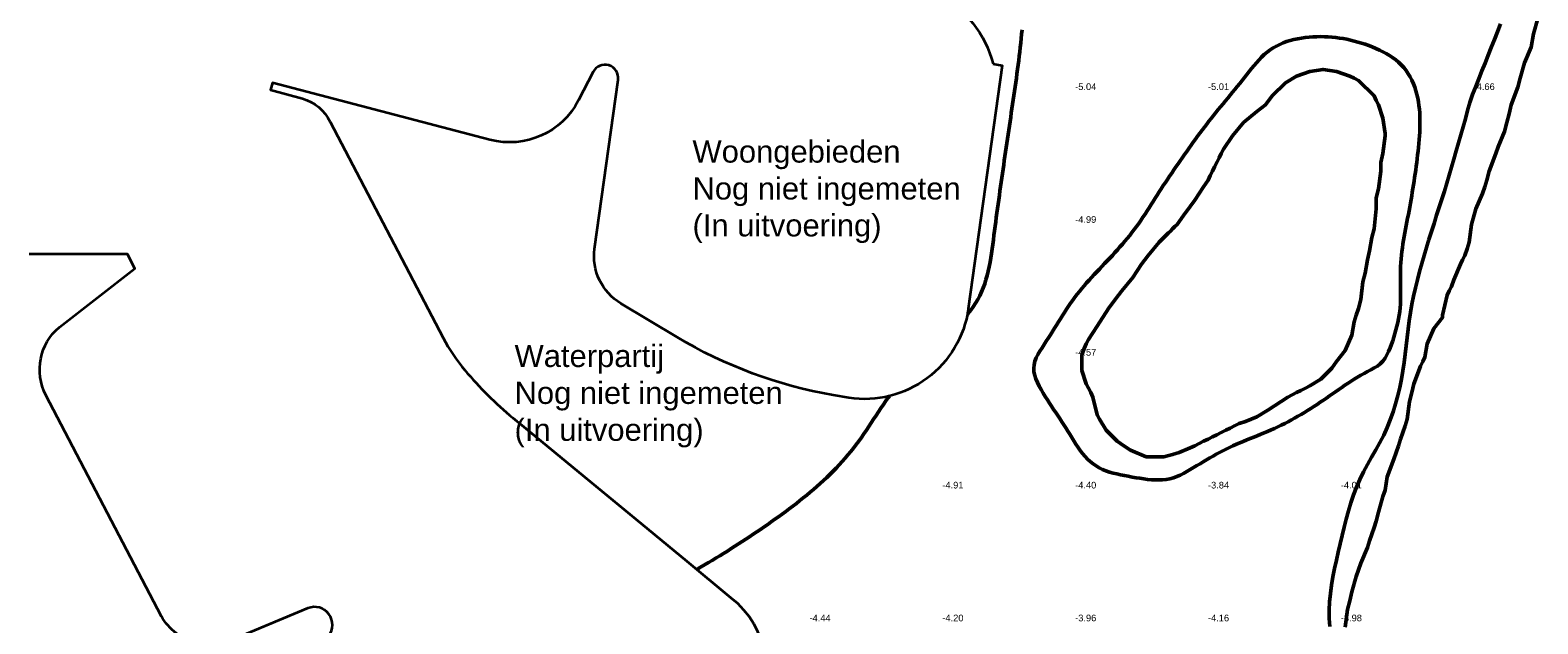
# Model space of a CAD drawing. Header units: metres. Extents: x 239209 to 240490, y 582227 to 583974.
# Tile 38 of 42: x 239844 to 240184, y 583296 to 583430. Entities that reach past the tile are written whole.
import ezdxf

# ---------------------------------------------------------------- set-up
doc = ezdxf.new("R2010")
doc.units = ezdxf.units.M
for name, color, linetype, lineweight in [('05 DO Groen - gw bodem', 143, 'Continuous', 35), ('B-WE-GW-WATERGANG_BODEM-G', 90, 'Continuous', 18), ('B-WE-SURFACE-GRENS-G', 150, 'Continuous', 18), ('TM-SURFACE-TIN-LABELPeiling axel', 7, 'Continuous', 18)]:
    doc.layers.add(name, color=color, linetype=linetype, lineweight=lineweight)
doc.styles.add('arial', font='arial.ttf')
doc.styles.get("Standard").update_dxf_attribs({"font": 'arial.ttf'})

# ---------------------------------------------------------------- blocks, each defined once
blk = doc.blocks.new('*U484')
at = {"layer": 'TM-SURFACE-TIN-LABELPeiling axel', "color": 7, "linetype": 'Continuous', "lineweight": 18, "insert": (240019.99, 583297.09, -4.44), "char_height": 1.5, "attachment_point": 4}
blk.add_mtext('{\\fArial|b0|i0|c0|p34;-4.44}', dxfattribs=at)
blk = doc.blocks.new('*U498')
at = {"layer": 'TM-SURFACE-TIN-LABELPeiling axel', "color": 7, "linetype": 'Continuous', "lineweight": 18, "insert": (240049.99, 583297.09, -4.2), "char_height": 1.5, "attachment_point": 4}
blk.add_mtext('{\\fArial|b0|i0|c0|p34;-4.20}', dxfattribs=at)
blk = doc.blocks.new('*U499')
at = {"layer": 'TM-SURFACE-TIN-LABELPeiling axel', "color": 7, "linetype": 'Continuous', "lineweight": 18, "insert": (240049.99, 583327.09, -4.91), "char_height": 1.5, "attachment_point": 4}
blk.add_mtext('{\\fArial|b0|i0|c0|p34;-4.91}', dxfattribs=at)
blk = doc.blocks.new('*U518')
at = {"layer": 'TM-SURFACE-TIN-LABELPeiling axel', "color": 7, "linetype": 'Continuous', "lineweight": 18, "insert": (240079.99, 583297.09, -3.96), "char_height": 1.5, "attachment_point": 4}
blk.add_mtext('{\\fArial|b0|i0|c0|p34;-3.96}', dxfattribs=at)
blk = doc.blocks.new('*U519')
at = {"layer": 'TM-SURFACE-TIN-LABELPeiling axel', "color": 7, "linetype": 'Continuous', "lineweight": 18, "insert": (240079.99, 583327.09, -4.4), "char_height": 1.5, "attachment_point": 4}
blk.add_mtext('{\\fArial|b0|i0|c0|p34;-4.40}', dxfattribs=at)
blk = doc.blocks.new('*U520')
at = {"layer": 'TM-SURFACE-TIN-LABELPeiling axel', "color": 7, "linetype": 'Continuous', "lineweight": 18, "insert": (240079.99, 583357.09, -4.57), "char_height": 1.5, "attachment_point": 4}
blk.add_mtext('{\\fArial|b0|i0|c0|p34;-4.57}', dxfattribs=at)
blk = doc.blocks.new('*U521')
at = {"layer": 'TM-SURFACE-TIN-LABELPeiling axel', "color": 7, "linetype": 'Continuous', "lineweight": 18, "insert": (240079.99, 583387.09, -4.99), "char_height": 1.5, "attachment_point": 4}
blk.add_mtext('{\\fArial|b0|i0|c0|p34;-4.99}', dxfattribs=at)
blk = doc.blocks.new('*U522')
at = {"layer": 'TM-SURFACE-TIN-LABELPeiling axel', "color": 7, "linetype": 'Continuous', "lineweight": 18, "insert": (240079.99, 583417.09, -5.04), "char_height": 1.5, "attachment_point": 4}
blk.add_mtext('{\\fArial|b0|i0|c0|p34;-5.04}', dxfattribs=at)
blk = doc.blocks.new('*U546')
at = {"layer": 'TM-SURFACE-TIN-LABELPeiling axel', "color": 7, "linetype": 'Continuous', "lineweight": 18, "insert": (240109.99, 583297.09, -4.16), "char_height": 1.5, "attachment_point": 4}
blk.add_mtext('{\\fArial|b0|i0|c0|p34;-4.16}', dxfattribs=at)
blk = doc.blocks.new('*U547')
at = {"layer": 'TM-SURFACE-TIN-LABELPeiling axel', "color": 7, "linetype": 'Continuous', "lineweight": 18, "insert": (240109.99, 583327.09, -3.84), "char_height": 1.5, "attachment_point": 4}
blk.add_mtext('{\\fArial|b0|i0|c0|p34;-3.84}', dxfattribs=at)
blk = doc.blocks.new('*U548')
at = {"layer": 'TM-SURFACE-TIN-LABELPeiling axel', "color": 7, "linetype": 'Continuous', "lineweight": 18, "insert": (240109.99, 583417.09, -5.01), "char_height": 1.5, "attachment_point": 4}
blk.add_mtext('{\\fArial|b0|i0|c0|p34;-5.01}', dxfattribs=at)
blk = doc.blocks.new('*U578')
at = {"layer": 'TM-SURFACE-TIN-LABELPeiling axel', "color": 7, "linetype": 'Continuous', "lineweight": 18, "insert": (240139.99, 583297.09, -3.98), "char_height": 1.5, "attachment_point": 4}
blk.add_mtext('{\\fArial|b0|i0|c0|p34;-3.98}', dxfattribs=at)
blk = doc.blocks.new('*U579')
at = {"layer": 'TM-SURFACE-TIN-LABELPeiling axel', "color": 7, "linetype": 'Continuous', "lineweight": 18, "insert": (240139.99, 583327.09, -4.01), "char_height": 1.5, "attachment_point": 4}
blk.add_mtext('{\\fArial|b0|i0|c0|p34;-4.01}', dxfattribs=at)
blk = doc.blocks.new('*U600')
at = {"layer": 'TM-SURFACE-TIN-LABELPeiling axel', "color": 7, "linetype": 'Continuous', "lineweight": 18, "insert": (240169.99, 583417.09, -4.66), "char_height": 1.5, "attachment_point": 4}
blk.add_mtext('{\\fArial|b0|i0|c0|p34;-4.66}', dxfattribs=at)

msp = doc.modelspace()

# ---------------------------------------------------------------- linework, layer by layer
at = {"layer": '05 DO Groen - gw bodem', "flags": 128}
for points in [[(239858.72, 583468.32), (239861.09, 583474.82, -0.352139), (239875.02, 583483.26), (239933.5, 583475.46), (239965.76, 583464.26), (240005.36, 583461.01), (240049.03, 583437.96, -0.211437), (240061.44, 583422.24, -0.211437)], [(240061.44, 583422.24), (240063.52, 583421.9), (240055.86, 583366.89, -0.416245), (240028.9, 583346.81), (240025.33, 583347.43, -0.092456), (239990.1, 583360.52), (239977.41, 583368.13, -0.298164), (239971.43, 583380.5), (239976.75, 583418.65, 0.843976), (239971.11, 583420.44), (239967.81, 583414.03, -0.351528), (239947.81, 583405.1), (239898.71, 583417.96), (239898.28, 583416.35), (239905.47, 583414.42, -0.216097), (239911.74, 583409.16), (239937.22, 583360.38, 0.055458), (239942.14, 583353.06, 0.043111), (239952.99, 583342.29), (239953.92, 583341.52), (239954.19, 583341.3), (239969.15, 583328.97), (239980.66, 583319.48), (239992.27, 583309.91), (240002.17, 583301.75, -0.404829), (240006.17, 583273.58)], [(239911.32, 583293.06, 0.782275), (239906.69, 583299.29), (239891.38, 583292.9, -0.420683), (239873.61, 583297.47), (239847.53, 583347.45, -0.351272), (239850.56, 583362.79), (239867.59, 583376.03), (239865.91, 583379.25), (239843.7, 583379.26)]]:
    msp.add_lwpolyline(points, format="xyb", dxfattribs=at)
at = {"layer": 'B-WE-GW-WATERGANG_BODEM-G', "lineweight": 50}
for points in [[(240137.5, 583295.14, -3.87), (240137.4, 583297.02, -3.9), (240137.39, 583298.9, -3.91), (240137.47, 583300.78, -3.92), (240137.65, 583302.66, -3.96), (240137.9, 583304.53, -3.91), (240138.23, 583306.4, -3.93), (240138.6, 583308.26, -3.97), (240139.01, 583310.13, -4.02), (240139.43, 583312, -4.07), (240139.86, 583313.86, -4.06), (240140.3, 583315.73, -4.1), (240140.75, 583317.59, -4.1), (240141.22, 583319.44, -4.08), (240141.73, 583321.27, -4.05), (240142.28, 583323.09, -4.08), (240142.88, 583324.89, -4.04), (240143.55, 583326.65, -4), (240144.28, 583328.39, -4.05), (240145.1, 583330.09, -4.12), (240145.99, 583331.75, -4.09), (240146.93, 583333.4, -4), (240147.88, 583335.05, -4.01), (240148.81, 583336.71, -3.97), (240149.68, 583338.4, -3.93), (240150.47, 583340.12, -3.95), (240151.18, 583341.88, -3.97), (240151.82, 583343.68, -3.93), (240152.38, 583345.49, -3.94), (240152.88, 583347.33, -3.94), (240153.31, 583349.18, -3.92), (240153.68, 583351.05, -3.97), (240153.99, 583352.92, -4.05), (240154.27, 583354.8, -4.23), (240154.52, 583356.68, -4.39), (240154.75, 583358.56, -4.39), (240154.97, 583360.45, -4.48), (240155.21, 583362.33, -4.58), (240155.46, 583364.21, -4.62), (240155.74, 583366.08, -4.6), (240156.07, 583367.94, -4.69), (240156.43, 583369.8, -4.68), (240156.84, 583371.64, -4.7), (240157.29, 583373.48, -4.75), (240157.76, 583375.32, -4.79), (240158.27, 583377.14, -4.8), (240158.8, 583378.97, -4.81), (240159.34, 583380.79, -4.82), (240159.91, 583382.6, -4.87), (240160.48, 583384.42, -4.87), (240161.06, 583386.23, -4.86), (240161.64, 583388.04, -4.82), (240162.23, 583389.85, -4.85), (240162.81, 583391.66, -4.85), (240163.38, 583393.48, -4.8), (240163.94, 583395.29, -4.78), (240164.49, 583397.11, -4.75), (240165.03, 583398.93, -4.72), (240165.56, 583400.75, -4.68), (240166.08, 583402.57, -4.71), (240166.6, 583404.4, -4.63), (240167.12, 583406.22, -4.54), (240167.63, 583408.05, -4.5), (240168.13, 583409.87, -4.47), (240168.64, 583411.7, -4.54), (240169.14, 583413.52, -4.6), (240169.75, 583415.32, -4.62), (240170.46, 583417.1, -4.6), (240171.17, 583418.87, -4.53), (240171.88, 583420.64, -4.53), (240172.58, 583422.42, -4.54), (240173.29, 583424.19, -4.54), (240173.98, 583425.97, -4.56), (240174.68, 583427.74, -4.57), (240175.37, 583429.51, -4.59), (240176.05, 583431.29, -4.58)], [(240067.99, 583429.95, -4.72), (240067.9, 583428.95, -4.69), (240067.81, 583427.96, -4.69), (240067.7, 583426.97, -4.68), (240067.59, 583425.97, -4.68), (240067.48, 583424.98, -4.67), (240067.36, 583423.99, -4.67), (240067.24, 583423, -4.67), (240067.11, 583422.01, -4.64), (240066.98, 583421.02, -4.65), (240066.85, 583420.03, -4.67), (240066.71, 583419.04, -4.66), (240066.57, 583418.05, -4.63), (240066.43, 583417.07, -4.69), (240066.29, 583416.08, -4.67), (240066.15, 583415.1, -4.64), (240066, 583414.12, -4.69), (240065.86, 583413.14, -4.73), (240065.72, 583412.16, -4.7), (240065.57, 583411.18, -4.7), (240065.43, 583410.2, -4.71), (240065.28, 583409.22, -4.72), (240065.14, 583408.25, -4.7), (240064.99, 583407.27, -4.69), (240064.85, 583406.29, -4.68), (240064.71, 583405.32, -4.66), (240064.56, 583404.34, -4.68), (240064.42, 583403.36, -4.66), (240064.28, 583402.39, -4.62), (240064.13, 583401.41, -4.64), (240063.99, 583400.43, -4.66), (240063.85, 583399.45, -4.67), (240063.71, 583398.47, -4.69), (240063.57, 583397.49, -4.69), (240063.43, 583396.51, -4.67), (240063.29, 583395.52, -4.69), (240063.15, 583394.54, -4.68), (240063.01, 583393.55, -4.68), (240062.87, 583392.56, -4.69), (240062.73, 583391.57, -4.69), (240062.59, 583390.57, -4.66), (240062.45, 583389.58, -4.65), (240062.32, 583388.58, -4.63), (240062.18, 583387.57, -4.63), (240062.05, 583386.57, -4.64), (240061.91, 583385.56, -4.65), (240061.78, 583384.55, -4.62), (240061.65, 583383.53, -4.61), (240061.52, 583382.51, -4.62), (240061.38, 583381.49, -4.64), (240061.24, 583380.47, -4.62), (240061.1, 583379.45, -4.6), (240060.94, 583378.44, -4.6), (240060.76, 583377.43, -4.58), (240060.57, 583376.43, -4.58), (240060.36, 583375.45, -4.57), (240060.12, 583374.47, -4.55), (240059.85, 583373.51, -4.5), (240059.56, 583372.57, -4.54), (240059.23, 583371.64, -4.56), (240058.86, 583370.74, -4.56), (240058.46, 583369.86, -4.54), (240058.01, 583369, -4.54), (240057.51, 583368.17, -4.57), (240056.97, 583367.37, -4.6), (240056.4, 583366.59, -4.61), (240055.78, 583365.83, -4.64), (240055.66, 583365.7, -4.64)], [(240038.02, 583347.23, -4.53), (240037.83, 583346.96, -4.53), (240037.26, 583346.15, -4.56), (240036.69, 583345.33, -4.54), (240036.13, 583344.5, -4.52), (240035.58, 583343.67, -4.52), (240035.03, 583342.84, -4.56), (240034.48, 583342.01, -4.54), (240033.93, 583341.17, -4.51), (240033.38, 583340.34, -4.56), (240032.83, 583339.51, -4.59), (240032.26, 583338.69, -4.58), (240031.7, 583337.87, -4.56), (240031.12, 583337.06, -4.51), (240030.53, 583336.26, -4.46), (240029.93, 583335.46, -4.44), (240029.31, 583334.68, -4.43), (240028.68, 583333.92, -4.4), (240028.03, 583333.16, -4.43), (240027.37, 583332.41, -4.44), (240026.7, 583331.68, -4.44), (240026.01, 583330.95, -4.46), (240025.31, 583330.24, -4.43), (240024.6, 583329.53, -4.39), (240023.88, 583328.84, -4.45), (240023.15, 583328.15, -4.44), (240022.42, 583327.48, -4.45), (240021.67, 583326.81, -4.45), (240020.91, 583326.15, -4.45), (240020.14, 583325.5, -4.45), (240019.37, 583324.86, -4.48), (240018.59, 583324.22, -4.46), (240017.81, 583323.6, -4.47), (240017.02, 583322.98, -4.5), (240016.22, 583322.37, -4.45), (240015.42, 583321.76, -4.42), (240014.61, 583321.16, -4.42), (240013.8, 583320.57, -4.41), (240012.99, 583319.98, -4.44), (240012.18, 583319.4, -4.4), (240011.36, 583318.82, -4.38), (240010.54, 583318.25, -4.33), (240009.72, 583317.68, -4.3), (240008.91, 583317.12, -4.33), (240008.09, 583316.56, -4.35), (240007.26, 583316.01, -4.37), (240006.44, 583315.46, -4.31), (240005.62, 583314.91, -4.35), (240004.79, 583314.37, -4.28), (240003.96, 583313.83, -4.24), (240003.12, 583313.29, -4.25), (240002.29, 583312.76, -4.27), (240001.44, 583312.22, -4.24), (240000.6, 583311.7, -4.23), (239999.74, 583311.17, -4.22), (239998.89, 583310.65, -4.21), (239998.02, 583310.12, -4.18), (239997.15, 583309.6, -4.15), (239996.27, 583309.09, -4.12), (239995.39, 583308.57, -4.07), (239994.52, 583308.06, -4.06)]]:
    msp.add_polyline3d(points, dxfattribs=at)
msp.add_polyline3d([(240151.46, 583358.92, -4.67), (240151.71, 583359.73, -4.7), (240151.97, 583360.55, -4.75), (240152.21, 583361.37, -4.78), (240152.45, 583362.19, -4.79), (240152.66, 583363.01, -4.82), (240152.87, 583363.84, -4.85), (240153.04, 583364.66, -4.87), (240153.19, 583365.49, -4.87), (240153.32, 583366.33, -4.85), (240153.4, 583367.16, -4.84), (240153.46, 583368, -4.84), (240153.49, 583368.85, -4.85), (240153.5, 583369.7, -4.85), (240153.5, 583370.55, -4.86), (240153.48, 583371.4, -4.79), (240153.47, 583372.25, -4.77), (240153.45, 583373.1, -4.7), (240153.44, 583373.95, -4.67), (240153.44, 583374.8, -4.66), (240153.45, 583375.65, -4.64), (240153.49, 583376.5, -4.62), (240153.55, 583377.35, -4.6), (240153.62, 583378.2, -4.58), (240153.7, 583379.04, -4.58), (240153.8, 583379.88, -4.6), (240153.92, 583380.73, -4.62), (240154.04, 583381.57, -4.59), (240154.17, 583382.41, -4.58), (240154.31, 583383.24, -4.58), (240154.46, 583384.08, -4.61), (240154.61, 583384.92, -4.62), (240154.77, 583385.75, -4.63), (240154.93, 583386.59, -4.65), (240155.09, 583387.42, -4.64), (240155.25, 583388.26, -4.63), (240155.41, 583389.09, -4.62), (240155.57, 583389.92, -4.64), (240155.72, 583390.75, -4.66), (240155.87, 583391.58, -4.65), (240156.01, 583392.42, -4.64), (240156.15, 583393.25, -4.65), (240156.29, 583394.08, -4.64), (240156.42, 583394.91, -4.63), (240156.55, 583395.75, -4.63), (240156.67, 583396.59, -4.65), (240156.79, 583397.43, -4.68), (240156.91, 583398.27, -4.67), (240157.03, 583399.11, -4.66), (240157.14, 583399.96, -4.62), (240157.25, 583400.81, -4.62), (240157.35, 583401.67, -4.61), (240157.45, 583402.53, -4.62), (240157.55, 583403.39, -4.59), (240157.63, 583404.26, -4.59), (240157.71, 583405.13, -4.59), (240157.78, 583406, -4.62), (240157.83, 583406.86, -4.6), (240157.87, 583407.73, -4.6), (240157.88, 583408.59, -4.63), (240157.88, 583409.46, -4.68), (240157.86, 583410.31, -4.71), (240157.81, 583411.17, -4.72), (240157.74, 583412.02, -4.7), (240157.65, 583412.86, -4.72), (240157.52, 583413.7, -4.73), (240157.36, 583414.53, -4.74), (240157.17, 583415.35, -4.75), (240156.94, 583416.16, -4.77), (240156.68, 583416.97, -4.78), (240156.38, 583417.76, -4.74), (240156.03, 583418.54, -4.74), (240155.65, 583419.3, -4.74), (240155.22, 583420.03, -4.75), (240154.74, 583420.73, -4.75), (240154.22, 583421.4, -4.77), (240153.65, 583422.02, -4.8), (240153.04, 583422.6, -4.79), (240152.39, 583423.15, -4.77), (240151.7, 583423.66, -4.75), (240150.99, 583424.14, -4.74), (240150.25, 583424.58, -4.74), (240149.49, 583424.99, -4.79), (240148.71, 583425.38, -4.77), (240147.91, 583425.74, -4.75), (240147.1, 583426.07, -4.78), (240146.29, 583426.38, -4.77), (240145.47, 583426.67, -4.75), (240144.66, 583426.94, -4.74), (240143.83, 583427.18, -4.75), (240143.01, 583427.41, -4.76), (240142.18, 583427.61, -4.77), (240141.36, 583427.79, -4.79), (240140.52, 583427.95, -4.78), (240139.69, 583428.08, -4.75), (240138.85, 583428.19, -4.74), (240138, 583428.28, -4.74), (240137.16, 583428.35, -4.74), (240136.3, 583428.39, -4.75), (240135.45, 583428.4, -4.77), (240134.58, 583428.39, -4.77), (240133.72, 583428.36, -4.8), (240132.85, 583428.3, -4.8), (240131.98, 583428.21, -4.83), (240131.12, 583428.09, -4.81), (240130.26, 583427.94, -4.81), (240129.41, 583427.76, -4.83), (240128.58, 583427.54, -4.87), (240127.76, 583427.29, -4.87), (240126.96, 583426.99, -4.85), (240126.19, 583426.66, -4.84), (240125.44, 583426.28, -4.85), (240124.71, 583425.86, -4.86), (240124.02, 583425.39, -4.86), (240123.36, 583424.88, -4.85), (240122.72, 583424.33, -4.8), (240122.11, 583423.75, -4.79), (240121.52, 583423.15, -4.76), (240120.95, 583422.51, -4.74), (240120.39, 583421.86, -4.7), (240119.84, 583421.2, -4.63), (240119.3, 583420.52, -4.57), (240118.76, 583419.84, -4.52), (240118.23, 583419.16, -4.51), (240117.69, 583418.49, -4.54), (240117.16, 583417.82, -4.54), (240116.62, 583417.15, -4.54), (240116.08, 583416.49, -4.53), (240115.54, 583415.83, -4.55), (240115, 583415.17, -4.61), (240114.46, 583414.52, -4.59), (240113.92, 583413.87, -4.62), (240113.39, 583413.21, -4.55), (240112.85, 583412.56, -4.5), (240112.32, 583411.91, -4.5), (240111.79, 583411.25, -4.5), (240111.26, 583410.6, -4.53), (240110.73, 583409.94, -4.56), (240110.21, 583409.27, -4.54), (240109.7, 583408.61, -4.51), (240109.18, 583407.94, -4.5), (240108.67, 583407.27, -4.47), (240108.16, 583406.59, -4.47), (240107.66, 583405.91, -4.46), (240107.16, 583405.23, -4.45), (240106.66, 583404.54, -4.44), (240106.17, 583403.85, -4.44), (240105.68, 583403.16, -4.4), (240105.18, 583402.47, -4.4), (240104.7, 583401.78, -4.37), (240104.21, 583401.08, -4.35), (240103.73, 583400.38, -4.32), (240103.24, 583399.68, -4.29), (240102.76, 583398.98, -4.26), (240102.28, 583398.28, -4.26), (240101.8, 583397.58, -4.23), (240101.32, 583396.87, -4.18), (240100.84, 583396.17, -4.21), (240100.37, 583395.46, -4.2), (240099.89, 583394.76, -4.18), (240099.43, 583394.04, -4.2), (240098.98, 583393.32, -4.23), (240098.53, 583392.6, -4.24), (240098.08, 583391.88, -4.27), (240097.63, 583391.16, -4.27), (240097.17, 583390.45, -4.27), (240096.71, 583389.73, -4.27), (240096.25, 583389.02, -4.28), (240095.78, 583388.31, -4.29), (240095.3, 583387.61, -4.26), (240094.82, 583386.91, -4.25), (240094.34, 583386.21, -4.25), (240093.84, 583385.53, -4.24), (240093.34, 583384.84, -4.24), (240092.83, 583384.17, -4.24), (240092.31, 583383.5, -4.25), (240091.77, 583382.83, -4.26), (240091.23, 583382.18, -4.29), (240090.68, 583381.53, -4.28), (240090.12, 583380.89, -4.26), (240089.55, 583380.25, -4.28), (240088.97, 583379.62, -4.29), (240088.39, 583379, -4.31), (240087.81, 583378.37, -4.32), (240087.22, 583377.75, -4.35), (240086.64, 583377.13, -4.37), (240086.05, 583376.51, -4.39), (240085.46, 583375.9, -4.4), (240084.88, 583375.28, -4.41), (240084.3, 583374.66, -4.43), (240083.72, 583374.03, -4.45), (240083.15, 583373.41, -4.47), (240082.59, 583372.78, -4.48), (240082.04, 583372.14, -4.47), (240081.5, 583371.5, -4.46), (240080.97, 583370.85, -4.49), (240080.45, 583370.2, -4.52), (240079.94, 583369.54, -4.55), (240079.45, 583368.87, -4.56), (240078.97, 583368.19, -4.59), (240078.5, 583367.51, -4.58), (240078.03, 583366.82, -4.62), (240077.57, 583366.12, -4.59), (240077.12, 583365.41, -4.57), (240076.67, 583364.7, -4.59), (240076.22, 583363.99, -4.61), (240075.77, 583363.27, -4.59), (240075.33, 583362.55, -4.65), (240074.87, 583361.82, -4.67), (240074.42, 583361.08, -4.66), (240073.95, 583360.35, -4.69), (240073.48, 583359.61, -4.7), (240073, 583358.86, -4.73), (240072.52, 583358.12, -4.76), (240072.04, 583357.36, -4.77), (240071.59, 583356.61, -4.77), (240071.2, 583355.85, -4.81), (240070.9, 583355.07, -4.83), (240070.7, 583354.29, -4.77), (240070.63, 583353.5, -4.79), (240070.69, 583352.7, -4.77), (240070.85, 583351.89, -4.74), (240071.11, 583351.09, -4.73), (240071.45, 583350.28, -4.73), (240071.84, 583349.48, -4.68), (240072.28, 583348.68, -4.64), (240072.75, 583347.9, -4.63), (240073.24, 583347.13, -4.6), (240073.72, 583346.38, -4.6), (240074.19, 583345.65, -4.59), (240074.66, 583344.93, -4.58), (240075.13, 583344.22, -4.56), (240075.59, 583343.52, -4.57), (240076.06, 583342.82, -4.56), (240076.51, 583342.13, -4.54), (240076.97, 583341.43, -4.55), (240077.42, 583340.73, -4.54), (240077.88, 583340.02, -4.54), (240078.33, 583339.31, -4.49), (240078.78, 583338.58, -4.47), (240079.24, 583337.84, -4.45), (240079.7, 583337.1, -4.45), (240080.17, 583336.37, -4.44), (240080.66, 583335.64, -4.36), (240081.16, 583334.94, -4.29), (240081.68, 583334.26, -4.34), (240082.23, 583333.6, -4.33), (240082.8, 583332.99, -4.33), (240083.41, 583332.42, -4.29), (240084.04, 583331.9, -4.25), (240084.72, 583331.43, -4.18), (240085.43, 583331.02, -4.12), (240086.17, 583330.66, -4.09), (240086.95, 583330.35, -4.09), (240087.75, 583330.07, -4.13), (240088.57, 583329.83, -4.18), (240089.41, 583329.62, -4.2), (240090.26, 583329.43, -4.17), (240091.12, 583329.26, -4.2), (240091.99, 583329.1, -4.16), (240092.87, 583328.94, -4.18), (240093.74, 583328.79, -4.16), (240094.61, 583328.65, -4.19), (240095.48, 583328.52, -4.22), (240096.35, 583328.41, -4.26), (240097.21, 583328.33, -4.24), (240098.06, 583328.29, -4.22), (240098.91, 583328.28, -4.16), (240099.74, 583328.32, -4.18), (240100.57, 583328.41, -4.15), (240101.38, 583328.56, -4.16), (240102.18, 583328.77, -4.13), (240102.96, 583329.05, -4.18), (240103.73, 583329.38, -4.25), (240104.49, 583329.76, -4.26), (240105.24, 583330.17, -4.21), (240105.99, 583330.61, -4.18), (240106.73, 583331.06, -4.26), (240107.46, 583331.51, -4.27), (240108.2, 583331.95, -4.32), (240108.93, 583332.39, -4.25), (240109.66, 583332.83, -4.21), (240110.4, 583333.25, -4.14), (240111.13, 583333.67, -4.06), (240111.87, 583334.08, -4.03), (240112.61, 583334.48, -4.01), (240113.36, 583334.87, -4.04), (240114.11, 583335.25, -3.99), (240114.87, 583335.62, -3.93), (240115.64, 583335.97, -3.91), (240116.41, 583336.32, -3.91), (240117.19, 583336.65, -3.94), (240117.97, 583336.98, -3.89), (240118.75, 583337.3, -4), (240119.54, 583337.62, -4.12), (240120.33, 583337.94, -4.28), (240121.11, 583338.26, -4.25), (240121.9, 583338.59, -4.25), (240122.69, 583338.91, -4.24), (240123.47, 583339.24, -4.2), (240124.25, 583339.58, -4.15), (240125.03, 583339.93, -4.13), (240125.8, 583340.29, -4.07), (240126.56, 583340.66, -4.03), (240127.32, 583341.04, -3.91), (240128.08, 583341.43, -3.72), (240128.83, 583341.83, -3.9), (240129.57, 583342.24, -4), (240130.31, 583342.66, -4.03), (240131.04, 583343.09, -4.02), (240131.77, 583343.53, -4.05), (240132.5, 583343.97, -4.11), (240133.22, 583344.42, -4.15), (240133.93, 583344.88, -4.12), (240134.64, 583345.34, -4.09), (240135.35, 583345.81, -4.04), (240136.05, 583346.28, -3.98), (240136.75, 583346.76, -3.92), (240137.45, 583347.24, -3.85), (240138.14, 583347.72, -3.83), (240138.83, 583348.21, -3.88), (240139.52, 583348.69, -3.89), (240140.22, 583349.17, -3.86), (240140.92, 583349.65, -3.83), (240141.62, 583350.12, -3.8), (240142.33, 583350.58, -3.77), (240143.04, 583351.04, -3.76), (240143.77, 583351.49, -3.83), (240144.5, 583351.92, -3.94), (240145.25, 583352.35, -3.99), (240146.01, 583352.76, -4.01), (240146.78, 583353.15, -4.01), (240147.54, 583353.56, -4.02), (240148.26, 583354, -4.1), (240148.92, 583354.51, -4.24), (240149.49, 583355.1, -4.32), (240149.98, 583355.77, -4.42), (240150.4, 583356.5, -4.48), (240150.78, 583357.28, -4.55), (240151.13, 583358.09, -4.63)], close=True, dxfattribs=at)
at = {"layer": 'B-WE-SURFACE-GRENS-G', "linetype": 'ByBlock', "lineweight": 50}
for points in [[(240184.5, 583432.5, -3.09), (240183.5, 583429, -3.06), (240183, 583426, -2.95), (240181.5, 583422.5, -3.02), (240180.5, 583419, -3.01), (240180, 583417, -3), (240178.5, 583413, -3), (240178, 583411, -3.01), (240177.5, 583409, -3), (240177, 583407, -3), (240175.5, 583403.5, -3), (240175, 583402, -2.97), (240173.5, 583398, -3), (240173, 583396, -2.99), (240172.5, 583394.5, -3.01), (240172, 583393, -3.02), (240170.5, 583389.5, -3.19), (240169.5, 583386, -3.21), (240169, 583382, -3.06), (240168.5, 583380.5, -3), (240168, 583379, -2.95), (240167.5, 583378, -2.98), (240167, 583377, -3.01), (240165.5, 583373.5, -3.11), (240165, 583372, -3.11), (240164.5, 583371, -3.17), (240164, 583370, -3.22), (240163, 583365.5, -3.47), (240163, 583365, -3.5), (240161, 583362.5, -3.33), (240159.5, 583359, -3.44), (240159, 583356, -3.44), (240158.5, 583355, -3.42), (240158, 583354, -3.4), (240156.5, 583350, -3.26), (240156, 583348, -3.25), (240155.5, 583346, -3.28), (240155, 583342, -3.07), (240154.5, 583340.5, -3.14), (240154, 583339, -3.21), (240153.5, 583337.5, -3.29), (240153, 583336, -3.37), (240152.5, 583334.5, -3.32), (240152, 583333, -3.27), (240150.5, 583329, -3.08), (240150, 583326, -3.02), (240149.5, 583324.5, -3), (240148.5, 583321, -2.94), (240148, 583319, -2.9), (240147.5, 583317.5, -2.87), (240147, 583316, -2.84), (240146.5, 583314.5, -2.84), (240146, 583313, -2.85), (240144.5, 583309.5, -2.98), (240144, 583308, -3.01), (240143.5, 583306.5, -2.95), (240142.5, 583303, -2.92), (240142, 583301, -2.96), (240141.5, 583299, -3.04), (240141, 583295, -3.16)], [(240089.5, 583337, -3.04), (240091, 583336, -3.02), (240092.5, 583335, -3.1), (240096, 583333.5, -3.29), (240100, 583333.5, -3.33), (240102, 583334, -3.26), (240103.5, 583334.5, -3.38), (240106, 583335.5, -3.5), (240107, 583336, -3.49), (240108, 583336.5, -3.46), (240109, 583337, -3.42), (240110, 583337.5, -3.44), (240111, 583338, -3.45), (240112, 583338.5, -3.42), (240113, 583339, -3.4), (240114, 583339.5, -3.48), (240115, 583340, -3.57), (240116, 583340.5, -3.6), (240117, 583341, -3.64), (240118.5, 583341.5, -3.56), (240121, 583342.5, -3.5), (240123.5, 583344, -3.31), (240125, 583345, -3.11), (240126.5, 583346, -3.08), (240128, 583347, -3.05), (240129, 583347.5, -3.04), (240130, 583348, -3.03), (240131, 583348.5, -3.08), (240132, 583349, -3.12), (240133, 583349.5, -3.05), (240135.5, 583351, -2.96), (240138, 583353.5, -2.98), (240139, 583355, -3.02), (240141, 583357.5, -2.94), (240142.5, 583361, -2.93), (240143, 583364, -2.87), (240143.5, 583365.5, -2.92), (240144, 583367, -2.96), (240144.5, 583369, -2.94), (240145, 583373, -2.96), (240145.5, 583375, -2.96), (240146, 583378, -2.96), (240146.5, 583380, -2.97), (240147, 583383, -2.97), (240147.5, 583385, -3.02), (240148, 583389.5, -3.02), (240148, 583390, -3.03), (240148, 583390.5, -3.02), (240148, 583391, -3.02), (240148, 583391.5, -3.01), (240148, 583392, -3), (240148.5, 583394, -3.04), (240149, 583398, -3.02), (240149, 583398.5, -3.03), (240149, 583399, -3.04), (240149, 583399.5, -3.04), (240149, 583400, -3.03), (240149.5, 583402, -3.06), (240150, 583406, -3.05), (240150, 583406.5, -3.04), (240149.5, 583410, -2.93), (240148.5, 583413, -2.83), (240148, 583414, -2.8), (240147.5, 583415, -2.78), (240144, 583418.5, -2.83), (240143, 583419, -2.84), (240142, 583419.5, -2.85), (240139, 583420.5, -2.88), (240136, 583421, -2.9), (240133, 583420.5, -2.9), (240130, 583419.5, -2.94), (240127.5, 583418, -2.96), (240124.5, 583415, -2.95), (240123, 583413, -2.9), (240121, 583411.5, -2.98), (240118, 583409, -3.07), (240115.5, 583406, -3.12), (240113.5, 583403, -3.09), (240113, 583402, -3.04), (240112.5, 583401, -3.04), (240112, 583400, -3.03), (240111.5, 583399, -2.98), (240111, 583398, -2.93), (240110.5, 583397, -2.93), (240110, 583396, -2.93), (240109, 583394.5, -2.93), (240108, 583393, -2.93), (240107, 583391.5, -2.92), (240106, 583390, -2.91), (240104.5, 583388, -2.92), (240103, 583386, -2.92), (240102.5, 583385.5, -2.92), (240102, 583385, -2.91), (240101.5, 583384.5, -2.95), (240101, 583384, -2.99), (240100.5, 583383.5, -3), (240100, 583383, -3.02), (240099.5, 583382.5, -3.04), (240099, 583382, -3.07), (240096.5, 583379, -3.13), (240095, 583377, -3.15), (240094, 583375.5, -3.13), (240093, 583374, -3.12), (240090.5, 583371, -3.11), (240089, 583369, -3.11), (240087.5, 583367, -3.11), (240085, 583363, -2.99), (240084, 583361.5, -3.02), (240083, 583360, -3.05), (240082.5, 583359, -3.01), (240082, 583358, -2.97), (240081.5, 583356.5, -2.95), (240081.5, 583353, -2.89), (240082.5, 583350, -2.87), (240083, 583349, -2.89), (240083.5, 583348, -2.87), (240084, 583347, -2.85), (240085, 583343, -3.03), (240085.5, 583342, -3.06), (240087, 583339.5, -3.08), (240089.5, 583337, -3.04)]]:
    msp.add_polyline3d(points, dxfattribs=at)

# ---------------------------------------------------------------- block references
at = {"layer": 'TM-SURFACE-TIN-LABELPeiling axel', "color": 7, "linetype": 'Continuous', "lineweight": 18}
for name in ['*U522', '*U548', '*U600', '*U521', '*U520', '*U499', '*U519', '*U547', '*U579', '*U484', '*U498', '*U518', '*U546', '*U578']:
    msp.add_blockref(name, (0, 0), dxfattribs=at)

# ---------------------------------------------------------------- texts
at = {"char_height": 5, "attachment_point": 1, "style": 'arial'}
for s, insert in [('Woongebieden\\PNog niet ingemeten\\P(In uitvoering)', (239993.56, 583404.95)), ('Waterpartij\\PNog niet ingemeten\\P(In uitvoering)', (239953.37, 583358.78))]:
    msp.add_mtext_dynamic_manual_height_columns(s, width=92.6924, gutter_width=12.5, heights=[0], dxfattribs=dict(at, insert=insert))

doc.saveas('drawing.dxf')
